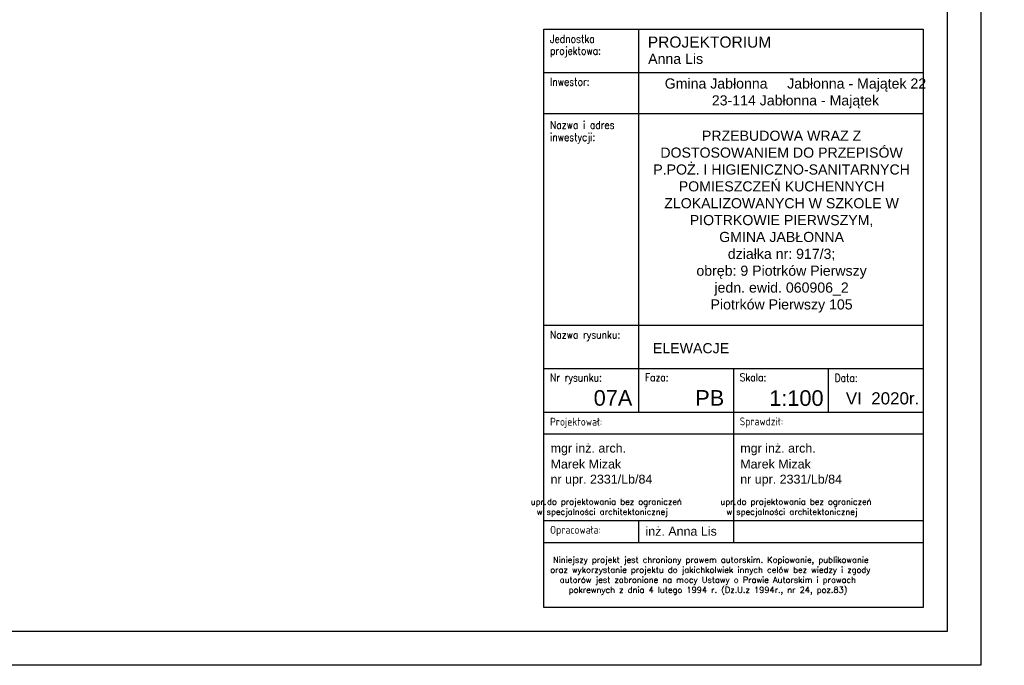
# Model space of a CAD drawing. Header units: millimetres. Extents: x 31969 to 285678, y -69766 to -1123.
# Tile 123 of 161: x 154323 to 156369, y -14115 to -12775. Entities that reach past the tile are written whole.
import ezdxf

# ---------------------------------------------------------------- set-up
doc = ezdxf.new("R2010")
doc.units = ezdxf.units.MM
for name, color, linetype in [('a-opis 1', 3, 'Continuous'), ('a-opis 2', 1, 'Continuous'), ('a-ramka', 7, 'Continuous')]:
    doc.layers.add(name, color=color, linetype=linetype)
doc.styles.add('IREK', font='simplex.shx', dxfattribs={"width": 0.8})
doc.styles.add('MAREK', font='simplex.shx')
doc.styles.add('TABELA2', font='arial.ttf', dxfattribs={"height": 10})

msp = doc.modelspace()

# ---------------------------------------------------------------- linework, layer by layer
at = {"layer": 'a-opis 1', "ltscale": 0.5}
for p, q in [((155609.15, -12794.75), (155609.15, -13589.51)), ((155412.1, -12884.39), (156200.27, -12884.39)), ((155412.1, -12969.5), (156200.27, -12969.5)), ((156003.23, -12969.5), (156200.27, -12969.5)), ((155412.1, -13408.93), (156200.27, -13408.93)), ((155412.1, -13499.22), (156200.27, -13499.22)), ((155806.19, -13499.22), (155806.19, -13589.51)), ((155806.19, -13499.22), (155806.19, -13859.74)), ((156003.23, -13499.22), (156003.23, -13589.51)), ((155412.1, -13589.51), (156200.27, -13589.51)), ((155412.1, -13589.51), (156200.27, -13589.51)), ((155412.1, -13634.66), (156200.27, -13634.66)), ((155412.1, -13634.66), (156200.27, -13634.66)), ((155412.1, -13634.66), (156200.27, -13634.66)), ((155412.1, -13634.66), (156200.27, -13634.66)), ((155412.1, -13814.6), (156200.27, -13814.6)), ((155609.15, -13814.6), (155609.15, -13859.74)), ((155412.1, -13860.39), (156200.27, -13860.39)), ((155412.1, -13860.39), (156200.27, -13860.39))]:
    msp.add_line(p, q, dxfattribs=at)
at = {"layer": 'a-opis 2', "ltscale": 2}
msp.add_lwpolyline([(155412.1, -12794.75), (156200.27, -12794.75), (156200.27, -13995.18), (155412.1, -13995.18)], close=True, dxfattribs=at)
msp.add_lwpolyline([(155412.1, -12794.75), (156200.27, -12794.75), (156200.27, -13995.18), (155412.1, -13995.18)], close=True, dxfattribs=at)
at = {"layer": 'a-ramka', "ltscale": 0.5}
for points in [[(156320.27, -14115.18), (152120.27, -14115.18), (152120.27, -11145.18), (156320.27, -11145.18)], [(152370.27, -11215.18), (156250.27, -11215.18), (156250.27, -14045.18), (152370.27, -14045.18)]]:
    msp.add_lwpolyline(points, close=True, dxfattribs=at)

# ---------------------------------------------------------------- texts
at = {"layer": 'a-opis 1', "ltscale": 0.5, "style": 'IREK', "width": 0.85}
for s, height, p in [('Jednostka ', 16.33, (155425.31, -12822.87)), ('projektowa:', 16.3296, (155425.31, -12847.42)), ('Inwestor:', 16.33, (155425.31, -12911.82)), ('Nazwa i adres', 16.3296, (155425.31, -13001.46)), ('inwestycji:', 16.3296, (155425.31, -13026.7)), ('Nazwa rysunku:', 16.3296, (155425.31, -13437)), ('Nr rysunku:', 16.3296, (155425.31, -13526)), ('Faza:', 16.33, (155622.36, -13525.6)), ('Skala:', 16.33, (155819.4, -13525.6)), ('Data:', 16.33, (156016.44, -13526.65)), ('Projektował:', 16.3296, (155425.31, -13617.59)), ('Sprawdził:', 16.33, (155819.4, -13616.94)), ('Opracowała:', 16.3296, (155425.31, -13842.02))]:
    msp.add_text(s, height=height, dxfattribs=at).set_placement(p)
at = {"layer": 'a-opis 1', "ltscale": 0.5, "style": 'TABELA2'}
for s, height, p in [('PROJEKTORIUM', 23.1094, (155628.38, -12832.81)), ('Anna Lis', 21.009, (155629.12, -12866.45)), ('ELEWACJE', 21.009, (155639.18, -13467.31)), ('07A', 32.332, (155515.93, -13576.17)), ('PB', 32.332, (155726.94, -13576.17)), ('1:100', 32.332, (155880.62, -13576.52)), ('VI  2020r.', 25.21, (156039.84, -13573.54)), ('mgr inż. arch.', 18.5296, (155426.5, -13673.58)), ('mgr inż. arch.', 18.5296, (155820.58, -13673.58)), ('mgr inż. arch.', 18.5296, (155820.58, -13673.58)), ('Marek Mizak', 18.5296, (155426.33, -13706.55)), ('Marek Mizak', 18.5296, (155820.41, -13706.55)), ('nr upr. 2331/Lb/84', 18.5296, (155426.33, -13737.97)), ('nr upr. 2331/Lb/84', 18.5296, (155820.41, -13737.97)), ('inż. Anna Lis', 18.5296, (155623.54, -13846.16))]:
    msp.add_text(s, height=height, dxfattribs=at).set_placement(p)
at = {"layer": 'a-opis 1', "ltscale": 0.5}
for s, insert, char_height, width, attachment_point, style in [('{\\fArial|b0|i0|c238|p34;Gmina Jabłonna     Jabłonna - Majątek 22^I\\P23-114 Jabłonna - Majątek}', (155935.16, -12927.96, -76410), 21.0086, 666.0385, 5, 'TABELA2'), ('{\\fArial|b0|i0|c238|p34;\\PPRZEBUDOWA WRAZ Z DOSTOSOWANIEM DO PRZEPISÓW P.POŻ. I HIGIENICZNO-SANITARNYCH POMIESZCZEŃ KUCHENNYCH ZLOKALIZOWANYCH W SZKOLE W PIOTRKOWIE PIERWSZYM, \\PGMINA JABŁONNA\\Pdziałka nr: 917/3; \\Pobręb: 9 Piotrków Pierwszy \\Pjedn. ewid. 060906_2\\PPiotrków Pierwszy 105}', (155906.35, -13176.5, 76410), 21.00857, 583.3186, 5, 'TABELA2'), ('{\\W8.9058;  \\W1; }upr.{\\W0.105263; }do projektowania bez ograniczeń \\P{\\W6.7618;   }w specjalności architektonicznej', (155223.95, -13769.25), 12.5, 764.7867, 1, 'MAREK'), ('{\\W8.9058;  \\W1; }upr.{\\W0.105263; }do projektowania bez ograniczeń \\P{\\W6.7618;   }w specjalności architektonicznej', (155618.03, -13769.25), 12.5, 764.7867, 1, 'MAREK'), ('{\\W1.04846; }Niniejszy projekt jest chroniony prawem autorskim. Kopiowanie, publikowanie \\P{\\W0.31162; }oraz wykorzystanie projektu do jakichkolwiek innych celów bez wiedzy i zgody \\P{\\W2.68004; }autorów jest zabronione na mocy Ustawy o Prawie Autorskim i prawach \\P{\\W4.83793; }pokrewnych z dnia 4 lutego 1994 r. (Dz.U.z 1994r., nr 24, poz.83)', (155422.46, -13889.85), 12.5, 764.7867, 1, 'MAREK')]:
    msp.add_mtext(s, dxfattribs=dict(at, insert=insert, char_height=char_height, width=width, attachment_point=attachment_point, style=style))

doc.saveas('drawing.dxf')
